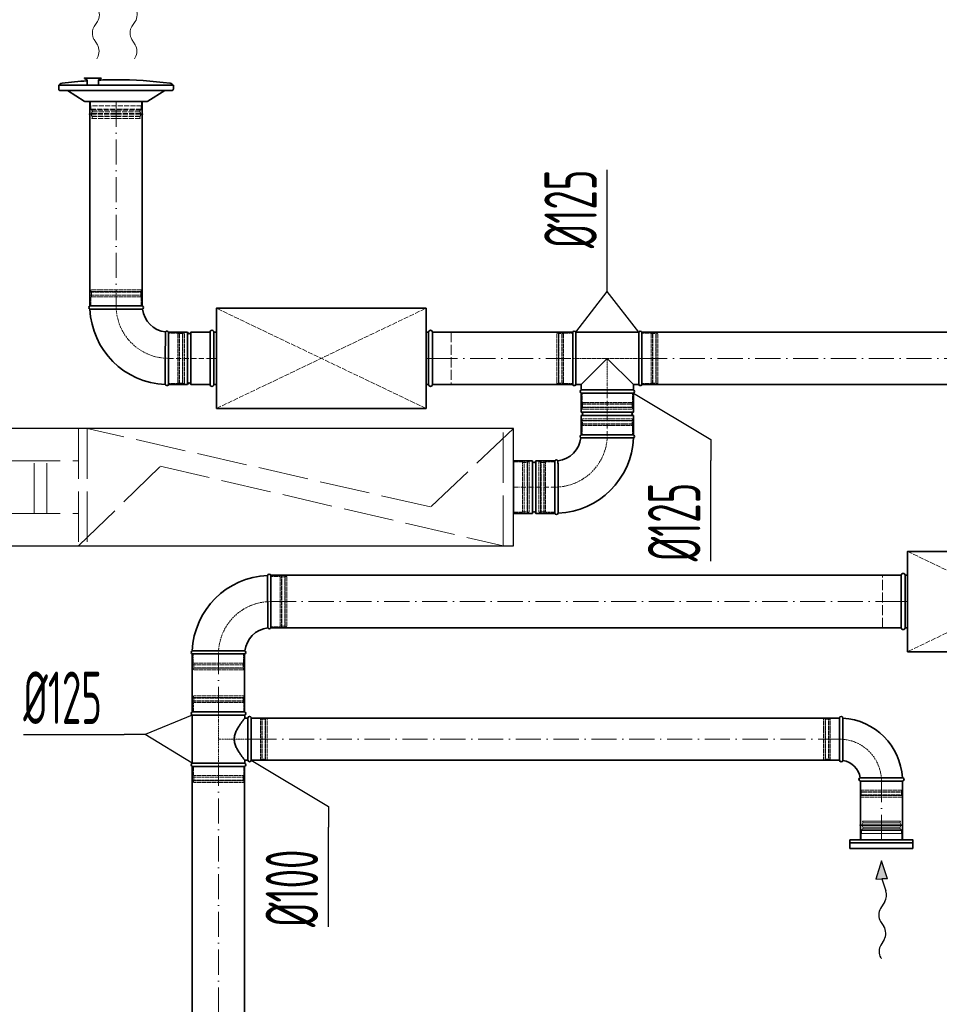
# Model space of a CAD drawing. Header units: millimetres. Extents: x 8221 to 89444, y -105166 to -5578.
# Tile 7 of 118: x 33783 to 35975, y -102606 to -100259. Entities that reach past the tile are written whole.
import ezdxf

# ---------------------------------------------------------------- set-up
doc = ezdxf.new("R2010")
doc.units = ezdxf.units.MM
for name, pattern in [('ACAD_ISO02W100', [15, 12, -3]), ('ACAD_ISO10W100', [18, 12, -3, 0, -3]), ('phl_thick', [0])]:
    doc.linetypes.add(name, pattern=pattern)
for name, color, linetype, lineweight in [('VZT_01 SUP (PŘÍVOD) - OBRYS', 5, 'Continuous', 35), ('VZT_02 SUP (PŘÍVOD) - OSA', 5, 'ACAD_ISO10W100', 5), ('VZT_05 ETA (ODVOD) - OBRYS', 6, 'Continuous', 35), ('VZT_06 ETA (ODVOD) - OSA', 6, 'ACAD_ISO10W100', 5), ('VZT_21 ZAŘÍZENÍ - OBRYS', 1, 'Continuous', 30), ('VZT_22 ZAŘÍZENÍ - DETAIL', 8, 'Continuous', 5), ('VZT_30 DISTRIBUČNÍ PRVKY - OBRYS', 1, 'Continuous', 35), ('VZT_35 TLUMIČE HLUKU - OBRYS', 1, 'Continuous', 35), ('VZT_36 TLUMIČE HLUKU - OSA', 1, 'ACAD_ISO10W100', 5), ('VZT_37 TLUMIČE HLUKU - DETAIL', 8, 'ACAD_ISO02W100', 5), ('VZT_50 POPIS - OBECNE', 7, 'Continuous', 13), ('VZT_60_KOTY - DIMENZE', 7, 'Continuous', 5)]:
    doc.layers.add(name, color=color, linetype=linetype, lineweight=lineweight)
for name, color, linetype, lineweight, plot in [('VZT_03 SUP (PŘÍVOD) - NETISK', 8, 'ACAD_ISO02W100', 5, False), ('VZT_07 ETA (ODVOD) - NETISK', 8, 'ACAD_ISO02W100', 5, False), ('VZT_34 DISTRIBUČNÍ PRVKY - NETISK', 8, 'ACAD_ISO02W100', 5, False), ('VZT_39 TLUMIČE HLUKU - NETISK', 8, 'ACAD_ISO02W100', 5, False)]:
    doc.layers.add(name, color=color, linetype=linetype, lineweight=lineweight, plot=plot)
doc.styles.add('EVORA_125', font='isocp.shx', dxfattribs={"width": 0.6, "height": 125})

msp = doc.modelspace()

# ---------------------------------------------------------------- linework, layer by layer
at = {"color": 0, "lineweight": 13}
for p, q in [((33968.7, -100262.6), (33960.7, -100274.5)), ((34058.7, -100262.6), (34050.7, -100274.5)), ((33960.3, -100305.5), (33968.5, -100318.5)), ((34050.3, -100305.5), (34058.5, -100318.5))]:
    msp.add_line(p, q, dxfattribs=at)
at = {"lineweight": 13}
for p, q in [((33968.6, -100348.6), (33966.7, -100351.7)), ((34058.6, -100348.6), (34056.7, -100351.7))]:
    msp.add_line(p, q, dxfattribs=at)
at = {"color": 8, "lineweight": 5}
for points in [[(35785.3, -102178.9), (35791, -102177.5, -0.060863), (35791.7, -102177.4), (35837.4, -102177.4)], [(35785.3, -102178.9), (35791.3, -102180.3, 0.058981), (35791.9, -102180.4), (35837.4, -102180.4)], [(35789.9, -102198.8), (35789.9, -102190.9, -0.291473), (35791.5, -102188.5, -0.291473)], [(35889.5, -102178.9), (35883.8, -102177.5, 0.060863), (35883.2, -102177.4), (35837.4, -102177.4)], [(35889.5, -102178.9), (35883.6, -102180.3, -0.058981), (35883, -102180.4), (35837.4, -102180.4)], [(35884.9, -102198.8), (35884.9, -102190.9, 0.291473), (35883.4, -102188.5, 0.291473)]]:
    msp.add_lwpolyline(points, format="xyb", dxfattribs=at)
for points in [[(35791.9, -102188.3), (35837.4, -102188.3)], [(35793.7, -102172.7), (35792.3, -102168.8), (35837.4, -102168.8)], [(35792.8, -102172.9), (35837.4, -102172.9)], [(35793.5, -102184.6), (35837.4, -102184.6)], [(35881.2, -102172.7), (35882.6, -102168.8), (35837.4, -102168.8)], [(35882.1, -102172.9), (35837.4, -102172.9)], [(35881.3, -102184.6), (35837.4, -102184.6)], [(35883, -102188.3), (35837.4, -102188.3)], [(35885.9, -102213.8), (35885.9, -102198.8), (35788.9, -102198.8), (35788.9, -102213.8)], [(35789.9, -102190.9), (35837.4, -102190.9)], [(35884.9, -102190.9), (35837.4, -102190.9)], [(35885.9, -102213.8), (35788.9, -102213.8)]]:
    msp.add_lwpolyline(points, dxfattribs=at)
for centre, radius, start, end in [((35801.8, -102178.2), 10.5, 149.7176, 217.8378), ((35789.7, -102185.1), 3.88, 297.4993, 6.6735), ((35873.1, -102178.2), 10.5, 322.1622, 30.2824), ((35885.2, -102185.1), 3.88, 173.3265, 242.5007)]:
    msp.add_arc(centre, radius, start, end, dxfattribs=at)
at = {"color": 0, "lineweight": 13, "extrusion": (0, 0, -1)}
for centre, start_param, end_param in [((33959.6, -100247), 0.766537, 2.375056), ((34049.6, -100247), 0.766537, 2.375056), ((33969.8, -100290.1), 3.908129, 5.516649), ((34059.8, -100290.1), 3.908129, 5.516649), ((33958.9, -100333.8), 0.766537, 2.320574), ((34048.9, -100333.8), 0.766537, 2.320574)]:
    msp.add_ellipse(centre, major_axis=(0.3, 21.5), ratio=0.625, start_param=start_param, end_param=end_param, dxfattribs=at)
at = {"layer": 'VZT_01 SUP (PŘÍVOD) - OBRYS'}
for p, q in [((34075.5, -100940.8), (33950.5, -100940.8)), ((34138, -101128.3), (34138, -101003.3)), ((34138, -101003.3), (34138, -101128.3)), ((34138, -101003.3), (34183.5, -101003.3)), ((34183.5, -101003.3), (34183.5, -101128.3)), ((34191.5, -101003.3), (34191.5, -101128.3)), ((34191.5, -101003.3), (34237, -101003.3)), ((34237, -101003.3), (34237, -101128.3)), ((35101.4, -101003.3), (35101.4, -101128.3)), ((35109, -101128.3), (35109, -101003.3)), ((35258.7, -101003.3), (35109, -101003.3)), ((35258.7, -101128.3), (35258.7, -101003.3)), ((35266.4, -101128.3), (35266.4, -101003.3)), ((35183.9, -101065.8), (35121.4, -101128.3)), ((35246.4, -101128.3), (35183.9, -101065.8)), ((34138, -101128.3), (34183.5, -101128.3)), ((34191.5, -101128.3), (34237, -101128.3)), ((35121.4, -101128.3), (35109, -101128.3)), ((35121.4, -101141.2), (35121.4, -101128.3)), ((35246.4, -101141.2), (35246.4, -101128.3)), ((35258.7, -101128.3), (35246.4, -101128.3)), ((35121.4, -101141.2), (35246.4, -101141.2)), ((35246.4, -101148.8), (35121.4, -101148.8)), ((35121.4, -101148.8), (35121.4, -101194.3)), ((35121.4, -101148.8), (35246.4, -101148.8)), ((35246.4, -101148.8), (35246.4, -101194.3)), ((35246.4, -101194.3), (35121.4, -101194.3)), ((35246.4, -101202.3), (35121.4, -101202.3)), ((35121.4, -101202.3), (35121.4, -101247.8)), ((35246.4, -101202.3), (35246.4, -101247.8)), ((35246.4, -101247.8), (35121.4, -101247.8)), ((35246.4, -101247.8), (35121.4, -101247.8)), ((34959.9, -101310.3), (34959.9, -101435.3)), ((34959.9, -101310.3), (35005.4, -101310.3)), ((35005.4, -101310.3), (35005.4, -101435.3)), ((35013.4, -101310.3), (35013.4, -101435.3)), ((35013.4, -101310.3), (35058.9, -101310.3)), ((35058.9, -101310.3), (35058.9, -101435.3)), ((35058.9, -101310.3), (35058.9, -101435.3)), ((34959.9, -101435.3), (35005.4, -101435.3)), ((35013.4, -101435.3), (35058.9, -101435.3))]:
    msp.add_line(p, q, dxfattribs=at)
for points in [[(33950.5, -100940.8), (33950.5, -100453.7)], [(34075.5, -100940.8), (34075.5, -100453.7)], [(35101.4, -101003.3), (34767, -101003.3)], [(36103.8, -101003.3), (35266.4, -101003.3)], [(35101.4, -101128.3), (34767, -101128.3)], [(36103.8, -101128.3), (35266.4, -101128.3)]]:
    msp.add_lwpolyline(points, dxfattribs=at)
for centre, radius, start, end in [((33952.1, -100944.7), 4.17, 113.4678, 248.8928), ((34073.8, -100944.7), 4.17, 300.2981, 66.5322), ((34138, -100940.8), 187.5, 182.3607, 267.6393), ((34138, -100940.8), 62.5, 186.8302, 263.1698), ((34134.1, -101005), 4.17, 23.4678, 149.7019), ((34187.5, -101003.3), 4, 180, 0), ((35105.2, -101005), 4.17, 23.4678, 156.5322), ((35262.6, -101005), 4.17, 23.4678, 156.5322), ((34134.1, -101126.7), 4.17, 201.1072, 336.5322), ((34187.5, -101128.3), 4, 0, 180), ((35105.2, -101126.7), 4.17, 203.4678, 336.5322), ((35262.6, -101126.7), 4.17, 203.4678, 336.5322), ((35123.1, -101145), 4.17, 113.4678, 246.5322), ((35244.7, -101145), 4.17, 293.4678, 66.5322), ((35121.4, -101198.3), 4, 270, 90), ((35246.4, -101198.3), 4, 90, 270), ((35123.1, -101251.7), 4.17, 113.4678, 239.7019), ((35244.7, -101251.7), 4.17, 291.1072, 66.5322), ((35058.9, -101247.8), 62.5, 276.8302, 353.1698), ((35058.9, -101247.8), 187.5, 272.3607, 357.6393), ((35009.4, -101310.3), 4, 180, 0), ((35062.7, -101312), 4.17, 30.2981, 156.5322), ((35009.4, -101435.3), 4, 0, 180), ((35062.7, -101433.7), 4.17, 203.4678, 338.8928)]:
    msp.add_arc(centre, radius, start, end, dxfattribs=at)
for points, knots in [([(34075.9, -100948.3), (34075.9, -100948.3), (34074.3, -100948.3), (34068.2, -100948.3), (34063.7, -100948.4), (34052.3, -100948.4), (34045.5, -100948.4), (34030.5, -100948.5), (34022.4, -100948.5), (34006.1, -100948.5), (33998, -100948.5), (33982.8, -100948.5), (33975.8, -100948.5), (33964, -100948.6), (33959.3, -100948.6), (33952.7, -100948.6), (33950.9, -100948.6), (33950.6, -100948.6), (33950.6, -100948.6), (33950.6, -100948.6)], [0, 0, 0, 0, 24.235852, 24.235852, 48.531845, 48.531845, 73.024415, 73.024415, 97.570898, 97.570898, 122.078339, 122.078339, 146.53579, 146.53579, 170.957495, 170.957495, 195.359468, 195.359468, 197.168246, 197.168246, 197.168246, 197.168246]), ([(34130.5, -101002.9), (34130.5, -101002.9), (34130.5, -101003), (34130.5, -101003.3), (34130.5, -101003.6), (34130.5, -101004.6), (34130.5, -101005.4), (34130.5, -101008.6), (34130.5, -101011.7), (34130.4, -101020.7), (34130.4, -101026.8), (34130.3, -101040.9), (34130.3, -101048.8), (34130.3, -101065), (34130.3, -101073.2), (34130.3, -101089.1), (34130.3, -101096.5), (34130.2, -101109.7), (34130.2, -101115.3), (34130.2, -101122.3), (34130.2, -101124.4), (34130.2, -101127.4), (34130.2, -101128.2), (34130.2, -101128.2)], [197.067977, 197.067977, 197.067977, 197.067977, 201.792196, 201.792196, 209.190204, 209.190204, 218.040239, 218.040239, 237.760854, 237.760854, 262.206108, 262.206108, 286.831239, 286.831239, 311.323072, 311.323072, 335.946087, 335.946087, 360.704397, 360.704397, 377.088273, 377.088273, 394.105327, 394.105327, 394.105327, 394.105327]), ([(35120.9, -101255.3), (35120.9, -101255.3), (35121, -101255.3), (35121.3, -101255.3), (35121.6, -101255.3), (35122.7, -101255.3), (35123.5, -101255.3), (35126.6, -101255.3), (35129.8, -101255.3), (35138.7, -101255.4), (35144.9, -101255.4), (35159, -101255.5), (35166.8, -101255.5), (35183, -101255.5), (35191.2, -101255.5), (35207.1, -101255.5), (35214.6, -101255.5), (35227.8, -101255.6), (35233.3, -101255.6), (35240.3, -101255.6), (35242.5, -101255.6), (35245.5, -101255.6), (35246.2, -101255.6), (35246.2, -101255.6)], [197.067977, 197.067977, 197.067977, 197.067977, 201.792196, 201.792196, 209.190204, 209.190204, 218.040239, 218.040239, 237.760854, 237.760854, 262.206108, 262.206108, 286.831239, 286.831239, 311.323072, 311.323072, 335.946087, 335.946087, 360.704397, 360.704397, 377.088273, 377.088273, 394.105327, 394.105327, 394.105327, 394.105327]), ([(35066.3, -101309.9), (35066.3, -101309.9), (35066.3, -101311.5), (35066.4, -101317.6), (35066.4, -101322.1), (35066.5, -101333.5), (35066.5, -101340.3), (35066.5, -101355.3), (35066.5, -101363.4), (35066.6, -101379.7), (35066.6, -101387.8), (35066.6, -101403), (35066.6, -101410), (35066.6, -101421.8), (35066.6, -101426.5), (35066.6, -101433.1), (35066.6, -101434.9), (35066.6, -101435.2), (35066.6, -101435.2), (35066.6, -101435.2)], [0, 0, 0, 0, 24.235852, 24.235852, 48.531845, 48.531845, 73.024415, 73.024415, 97.570898, 97.570898, 122.078339, 122.078339, 146.53579, 146.53579, 170.957495, 170.957495, 195.359468, 195.359468, 197.168246, 197.168246, 197.168246, 197.168246])]:
    msp.add_open_spline(points, degree=3, knots=knots, dxfattribs=at)
at = {"layer": 'VZT_02 SUP (PŘÍVOD) - OSA', "ltscale": 5}
for points in [[(34013, -100453.7), (34013, -100940.8)], [(34767, -101065.8), (35101.4, -101065.8)], [(35266.4, -101065.8), (36103.8, -101065.8)]]:
    msp.add_lwpolyline(points, dxfattribs=at)
at = {"layer": 'VZT_02 SUP (PŘÍVOD) - OSA', "ltscale": 0.3}
for points in [[(34013, -100940.8), (34013, -100940.8, 0.414214), (34138, -101065.8), (34138, -101065.8)], [(35058.9, -101372.8), (35058.9, -101372.8, 0.414214), (35183.9, -101247.8), (35183.9, -101247.8)]]:
    msp.add_lwpolyline(points, format="xyb", dxfattribs=at)
at = {"layer": 'VZT_02 SUP (PŘÍVOD) - OSA'}
for points in [[(34138, -101065.8), (34237, -101065.8)], [(35183.9, -101148.8), (35183.9, -101247.8)], [(34959.9, -101372.8), (35058.9, -101372.8)]]:
    msp.add_lwpolyline(points, dxfattribs=at)
at = {"layer": 'VZT_02 SUP (PŘÍVOD) - OSA', "ltscale": 0.3}
msp.add_lwpolyline([(35183.9, -101148.8), (35183.9, -101065.8)], dxfattribs=at)
at = {"layer": 'VZT_03 SUP (PŘÍVOD) - NETISK', "ltscale": 0.4}
for p, q in [((34074, -100907.3), (33952, -100907.3)), ((33952, -100907.8), (33952, -100907.3)), ((34074, -100907.8), (33952, -100907.8)), ((34074, -100914.8), (33952, -100914.8)), ((33952, -100915.3), (33952, -100914.8)), ((34074, -100915.3), (33952, -100915.3)), ((34073, -100902.8), (33953, -100902.8)), ((33953, -100906.8), (33953, -100902.8)), ((34073, -100906.8), (33953, -100906.8)), ((34073, -100918.8), (33953, -100918.8)), ((33953, -100940.8), (33953, -100918.8)), ((33954, -100907.3), (33954, -100906.8)), ((33954, -100914.8), (33954, -100907.8)), ((33954, -100918.8), (33954, -100915.3)), ((34072, -100907.3), (34072, -100906.8)), ((34072, -100914.8), (34072, -100907.8)), ((34072, -100918.8), (34072, -100915.3)), ((34073, -100906.8), (34073, -100902.8)), ((34073, -100940.8), (34073, -100918.8)), ((34074, -100907.8), (34074, -100907.3)), ((34074, -100915.3), (34074, -100914.8)), ((34138, -101005.8), (34160, -101005.8)), ((34160, -101125.8), (34160, -101005.8)), ((34160, -101006.8), (34163.5, -101006.8)), ((34163.5, -101126.8), (34163.5, -101004.8)), ((34163.5, -101004.8), (34164, -101004.8)), ((34164, -101126.8), (34164, -101004.8)), ((34164, -101006.8), (34171, -101006.8)), ((34171, -101126.8), (34171, -101004.8)), ((34171, -101004.8), (34171.5, -101004.8)), ((34171.5, -101126.8), (34171.5, -101004.8)), ((34171.5, -101006.8), (34172, -101006.8)), ((34172, -101125.8), (34172, -101005.8)), ((34172, -101005.8), (34176, -101005.8)), ((34176, -101125.8), (34176, -101005.8)), ((35063.4, -101125.8), (35063.4, -101005.8)), ((35063.4, -101005.8), (35067.4, -101005.8)), ((35067.4, -101125.8), (35067.4, -101005.8)), ((35067.4, -101006.8), (35067.9, -101006.8)), ((35067.9, -101126.8), (35067.9, -101004.8)), ((35067.9, -101004.8), (35068.4, -101004.8)), ((35068.4, -101126.8), (35068.4, -101004.8)), ((35068.4, -101006.8), (35075.4, -101006.8)), ((35075.4, -101126.8), (35075.4, -101004.8)), ((35075.4, -101004.8), (35075.9, -101004.8)), ((35075.9, -101126.8), (35075.9, -101004.8)), ((35075.9, -101006.8), (35079.4, -101006.8)), ((35079.4, -101125.8), (35079.4, -101005.8)), ((35079.4, -101005.8), (35101.4, -101005.8)), ((35266.4, -101005.8), (35288.4, -101005.8)), ((35288.4, -101125.8), (35288.4, -101005.8)), ((35288.4, -101006.8), (35291.9, -101006.8)), ((35291.9, -101126.8), (35291.9, -101004.8)), ((35291.9, -101004.8), (35292.4, -101004.8)), ((35292.4, -101126.8), (35292.4, -101004.8)), ((35292.4, -101006.8), (35299.4, -101006.8)), ((35299.4, -101126.8), (35299.4, -101004.8)), ((35299.4, -101004.8), (35299.9, -101004.8)), ((35299.9, -101126.8), (35299.9, -101004.8)), ((35299.9, -101006.8), (35300.4, -101006.8)), ((35300.4, -101125.8), (35300.4, -101005.8)), ((35300.4, -101005.8), (35304.4, -101005.8)), ((35304.4, -101125.8), (35304.4, -101005.8)), ((34138, -101125.8), (34160, -101125.8)), ((34160, -101124.8), (34163.5, -101124.8)), ((34163.5, -101126.8), (34164, -101126.8)), ((34164, -101124.8), (34171, -101124.8)), ((34171, -101126.8), (34171.5, -101126.8)), ((34171.5, -101124.8), (34172, -101124.8)), ((34172, -101125.8), (34176, -101125.8)), ((35063.4, -101125.8), (35067.4, -101125.8)), ((35067.4, -101124.8), (35067.9, -101124.8)), ((35067.9, -101126.8), (35068.4, -101126.8)), ((35068.4, -101124.8), (35075.4, -101124.8)), ((35075.4, -101126.8), (35075.9, -101126.8)), ((35075.9, -101124.8), (35079.4, -101124.8)), ((35079.4, -101125.8), (35101.4, -101125.8)), ((35266.4, -101125.8), (35288.4, -101125.8)), ((35288.4, -101124.8), (35291.9, -101124.8)), ((35291.9, -101126.8), (35292.4, -101126.8)), ((35292.4, -101124.8), (35299.4, -101124.8)), ((35299.4, -101126.8), (35299.9, -101126.8)), ((35299.9, -101124.8), (35300.4, -101124.8)), ((35300.4, -101125.8), (35304.4, -101125.8)), ((35123.9, -101148.8), (35123.9, -101170.8)), ((35243.9, -101148.8), (35243.9, -101170.8)), ((35122.9, -101174.3), (35244.9, -101174.3)), ((35122.9, -101174.3), (35122.9, -101174.8)), ((35122.9, -101174.8), (35244.9, -101174.8)), ((35123.9, -101170.8), (35243.9, -101170.8)), ((35124.9, -101170.8), (35124.9, -101174.3)), ((35124.9, -101174.8), (35124.9, -101181.8)), ((35242.9, -101170.8), (35242.9, -101174.3)), ((35242.9, -101174.8), (35242.9, -101181.8)), ((35244.9, -101174.3), (35244.9, -101174.8)), ((35122.9, -101181.8), (35244.9, -101181.8)), ((35122.9, -101181.8), (35122.9, -101182.3)), ((35122.9, -101182.3), (35244.9, -101182.3)), ((35123.9, -101182.8), (35243.9, -101182.8)), ((35123.9, -101182.8), (35123.9, -101186.8)), ((35123.9, -101186.8), (35243.9, -101186.8)), ((35124.9, -101182.3), (35124.9, -101182.8)), ((35242.9, -101182.3), (35242.9, -101182.8)), ((35243.9, -101182.8), (35243.9, -101186.8)), ((35244.9, -101181.8), (35244.9, -101182.3)), ((35244.9, -101214.3), (35122.9, -101214.3)), ((35122.9, -101214.8), (35122.9, -101214.3)), ((35244.9, -101214.8), (35122.9, -101214.8)), ((35244.9, -101221.8), (35122.9, -101221.8)), ((35122.9, -101222.3), (35122.9, -101221.8)), ((35244.9, -101222.3), (35122.9, -101222.3)), ((35243.9, -101209.8), (35123.9, -101209.8)), ((35123.9, -101213.8), (35123.9, -101209.8)), ((35243.9, -101213.8), (35123.9, -101213.8)), ((35243.9, -101225.8), (35123.9, -101225.8)), ((35123.9, -101247.8), (35123.9, -101225.8)), ((35124.9, -101214.3), (35124.9, -101213.8)), ((35124.9, -101221.8), (35124.9, -101214.8)), ((35124.9, -101225.8), (35124.9, -101222.3)), ((35242.9, -101214.3), (35242.9, -101213.8)), ((35242.9, -101221.8), (35242.9, -101214.8)), ((35242.9, -101225.8), (35242.9, -101222.3)), ((35243.9, -101213.8), (35243.9, -101209.8)), ((35243.9, -101247.8), (35243.9, -101225.8)), ((35244.9, -101214.8), (35244.9, -101214.3)), ((35244.9, -101222.3), (35244.9, -101221.8)), ((35020.9, -101312.8), (35020.9, -101432.8)), ((35024.9, -101312.8), (35020.9, -101312.8)), ((35024.9, -101312.8), (35024.9, -101432.8)), ((35025.4, -101313.8), (35024.9, -101313.8)), ((35025.4, -101311.8), (35025.4, -101433.8)), ((35025.9, -101311.8), (35025.4, -101311.8)), ((35025.9, -101311.8), (35025.9, -101433.8)), ((35032.9, -101313.8), (35025.9, -101313.8)), ((35032.9, -101311.8), (35032.9, -101433.8)), ((35033.4, -101311.8), (35032.9, -101311.8)), ((35033.4, -101311.8), (35033.4, -101433.8)), ((35036.9, -101313.8), (35033.4, -101313.8)), ((35036.9, -101312.8), (35036.9, -101432.8)), ((35058.9, -101312.8), (35036.9, -101312.8)), ((35024.9, -101432.8), (35020.9, -101432.8)), ((35025.4, -101431.8), (35024.9, -101431.8)), ((35025.9, -101433.8), (35025.4, -101433.8)), ((35032.9, -101431.8), (35025.9, -101431.8)), ((35033.4, -101433.8), (35032.9, -101433.8)), ((35036.9, -101431.8), (35033.4, -101431.8)), ((35058.9, -101432.8), (35036.9, -101432.8))]:
    msp.add_line(p, q, dxfattribs=at)
msp.add_lwpolyline([(35266.4, -101065.8), (35101.4, -101065.8)], dxfattribs=at)
at = {"layer": 'VZT_05 ETA (ODVOD) - OBRYS'}
for p, q in [((34381.9, -101583), (34381.9, -101708)), ((34319.4, -101770.5), (34194.4, -101770.5)), ((34319.6, -101908.5), (34194.6, -101908.5)), ((34194.6, -101916.2), (34319.6, -101916.2)), ((34194.6, -102030.9), (34194.6, -101916.2)), ((34319.6, -101923.5), (34319.6, -101916.2)), ((34327.1, -101923.5), (34319.6, -101923.5)), ((34327.1, -101923.5), (34327.1, -102023.5)), ((34335.1, -101923.5), (34335.1, -102023.5)), ((35737.4, -101923.5), (35737.4, -102023.5)), ((35745.4, -101923.5), (35745.4, -101973.7)), ((34327.1, -102023.5), (34319.6, -102023.5)), ((34319.6, -102030.9), (34319.6, -102023.5)), ((34319.6, -102030.9), (34194.6, -102030.9)), ((34319.6, -102038.5), (34194.6, -102038.5)), ((35887.4, -102065.5), (35837.3, -102065.5)), ((35787.4, -102073.5), (35887.4, -102073.5))]:
    msp.add_line(p, q, dxfattribs=at)
at = {"layer": 'VZT_05 ETA (ODVOD) - OBRYS', "elevation": 0}
for points in [[(35884.6, -101583), (34381.9, -101583)], [(35884.6, -101708), (34381.9, -101708)], [(34194.4, -101770.5), (34194.4, -101908.5)], [(34319.4, -101770.5), (34319.4, -101908.5)]]:
    msp.add_lwpolyline(points, dxfattribs=at)
at = {"layer": 'VZT_05 ETA (ODVOD) - OBRYS'}
for points in [[(35737.4, -101923.5), (34335.1, -101923.5)], [(35737.4, -102023.5), (34335.1, -102023.5)], [(34194.4, -102038.5), (34194.4, -103616.4)], [(34319.4, -102038.5), (34319.4, -103616.4)], [(35787.4, -102074.5), (35787.4, -102213.7)], [(35887.4, -102074.5), (35887.4, -102213.7)]]:
    msp.add_lwpolyline(points, dxfattribs=at)
for centre, radius, start, end in [((34381.9, -101770.5), 187.5, 92.3607, 177.6393), ((34378.1, -101584.7), 4.17, 23.4678, 158.8928), ((34381.9, -101770.5), 62.5, 96.8302, 173.1698), ((34378.1, -101706.4), 4.17, 210.2981, 336.5322), ((34196.1, -101766.7), 4.17, 111.1072, 246.5322), ((34317.7, -101766.7), 4.17, 293.4678, 59.7019), ((34196.3, -101912.4), 4.17, 113.4678, 246.5322), ((34318, -101912.4), 4.17, 293.4678, 66.5322), ((34331.1, -101923.5), 4, 0, 180), ((35741.4, -101923.5), 4, 0, 180), ((35737.4, -102073.5), 150, 3.0572, 86.9428), ((34331.1, -102023.5), 4, 180, 0), ((35741.4, -102023.5), 4, 180, 350.8522), ((35737.4, -102073.5), 50, 9.1478, 80.8522), ((34196.3, -102034.7), 4.17, 113.4678, 246.5322), ((34318, -102034.7), 4.17, 293.4678, 66.5322), ((35787.4, -102069.5), 4, 99.1478, 270), ((35887.4, -102069.5), 4, 270, 90)]:
    msp.add_arc(centre, radius, start, end, dxfattribs=at)
for points, knots in [([(34374.5, -101708.5), (34374.5, -101708.5), (34374.5, -101708.4), (34374.5, -101708.1), (34374.5, -101707.8), (34374.5, -101706.7), (34374.5, -101705.9), (34374.4, -101702.8), (34374.4, -101699.7), (34374.4, -101690.7), (34374.3, -101684.6), (34374.3, -101670.4), (34374.3, -101662.6), (34374.3, -101646.4), (34374.2, -101638.2), (34374.2, -101622.3), (34374.2, -101614.8), (34374.2, -101601.7), (34374.2, -101596.1), (34374.2, -101589.1), (34374.2, -101587), (34374.2, -101584), (34374.2, -101583.2), (34374.2, -101583.2)], [197.067977, 197.067977, 197.067977, 197.067977, 201.792196, 201.792196, 209.190204, 209.190204, 218.040239, 218.040239, 237.760854, 237.760854, 262.206108, 262.206108, 286.831239, 286.831239, 311.323072, 311.323072, 335.946087, 335.946087, 360.704397, 360.704397, 377.088273, 377.088273, 394.105327, 394.105327, 394.105327, 394.105327]), ([(34319.9, -101763.1), (34319.9, -101763.1), (34318.3, -101763.1), (34312.2, -101763), (34307.7, -101763), (34296.3, -101763), (34289.5, -101762.9), (34274.5, -101762.9), (34266.4, -101762.9), (34250, -101762.9), (34241.9, -101762.9), (34226.7, -101762.8), (34219.8, -101762.8), (34208, -101762.8), (34203.3, -101762.8), (34196.7, -101762.8), (34194.8, -101762.8), (34194.6, -101762.8), (34194.6, -101762.8), (34194.6, -101762.8)], [0, 0, 0, 0, 24.235852, 24.235852, 48.531845, 48.531845, 73.024415, 73.024415, 97.570898, 97.570898, 122.078339, 122.078339, 146.53579, 146.53579, 170.957495, 170.957495, 195.359468, 195.359468, 197.168246, 197.168246, 197.168246, 197.168246]), ([(34319.6, -101923.5), (34319.6, -101923.5), (34319.6, -101923.6), (34319.3, -101923.9), (34319.1, -101924.2), (34318.6, -101924.9), (34318.2, -101925.3), (34317.4, -101926.3), (34317, -101926.9), (34316, -101928.2), (34315.4, -101928.9), (34314.2, -101930.5), (34313.6, -101931.3), (34312.2, -101933.1), (34311.6, -101934.1), (34310.1, -101936.1), (34309.4, -101937.1), (34307.9, -101939.3), (34307.2, -101940.4), (34305.6, -101942.8), (34304.8, -101944.1), (34303.2, -101946.8), (34302.4, -101948.1), (34300.9, -101951), (34300.1, -101952.5), (34298, -101957), (34296.8, -101960.2), (34295.6, -101965.1), (34295.2, -101966.7), (34294.8, -101970.1), (34294.6, -101971.8), (34294.6, -101975.2), (34294.8, -101976.9), (34295.2, -101980.3), (34295.6, -101982), (34296.8, -101986.9), (34298, -101990.1), (34300.1, -101994.6), (34300.9, -101996.1), (34302.4, -101998.9), (34303.2, -102000.3), (34304.8, -102002.9), (34305.6, -102004.2), (34307.2, -102006.6), (34307.9, -102007.8), (34309.4, -102009.9), (34310.1, -102011), (34311.6, -102013), (34312.2, -102013.9), (34313.6, -102015.7), (34314.2, -102016.6), (34315.4, -102018.1), (34316, -102018.9), (34317, -102020.2), (34317.4, -102020.8), (34318.2, -102021.8), (34318.6, -102022.2), (34319.1, -102022.9), (34319.3, -102023.1), (34319.6, -102023.4), (34319.6, -102023.5), (34319.6, -102023.5)], [80.753728, 80.753728, 80.753728, 80.753728, 85.721109, 85.721109, 90.68849, 90.68849, 95.655871, 95.655871, 100.623252, 100.623252, 105.590633, 105.590633, 110.558015, 110.558015, 115.525396, 115.525396, 120.492777, 120.492777, 125.619612, 125.619612, 130.746447, 130.746447, 135.873281, 135.873281, 141.000116, 141.000116, 151.253786, 151.253786, 156.38062, 156.38062, 161.507455, 161.507455, 166.63429, 166.63429, 171.761125, 171.761125, 182.014794, 182.014794, 187.141629, 187.141629, 192.268464, 192.268464, 197.395298, 197.395298, 202.522133, 202.522133, 207.489514, 207.489514, 212.456896, 212.456896, 217.424277, 217.424277, 222.391658, 222.391658, 227.359039, 227.359039, 232.32642, 232.32642, 237.293801, 237.293801, 242.261183, 242.261183, 242.261183, 242.261183]), ([(35745.4, -101973.7), (35745.4, -101980.1), (35745.4, -101986.4), (35745.4, -101998.4), (35745.4, -102004), (35745.4, -102013.5), (35745.4, -102017.3), (35745.4, -102022.6), (35745.4, -102024), (35745.4, -102024.2), (35745.4, -102024.2), (35745.4, -102024.2)], [78.71119, 78.71119, 78.71119, 78.71119, 97.804615, 97.804615, 117.523893, 117.523893, 137.264303, 137.264303, 156.831737, 156.831737, 157.874915, 157.874915, 157.874915, 157.874915]), ([(35786.8, -102065.6), (35786.8, -102065.6), (35787.9, -102065.6), (35792.4, -102065.6), (35795.9, -102065.6), (35804.7, -102065.5), (35810.1, -102065.5), (35822, -102065.5), (35828.5, -102065.5), (35835.8, -102065.5), (35836.5, -102065.5), (35837.3, -102065.5)], [157.874915, 157.874915, 157.874915, 157.874915, 176.103874, 176.103874, 195.460379, 195.460379, 215.101284, 215.101284, 234.82164, 234.82164, 237.034743, 237.034743, 237.034743, 237.034743])]:
    msp.add_open_spline(points, degree=3, knots=knots, dxfattribs=at)
at = {"layer": 'VZT_06 ETA (ODVOD) - OSA', "ltscale": 0.3, "elevation": 0}
msp.add_lwpolyline([(34256.9, -101770.5), (34256.9, -101770.5, -0.414214), (34381.9, -101645.5), (34381.9, -101645.5)], format="xyb", dxfattribs=at)
at = {"layer": 'VZT_06 ETA (ODVOD) - OSA', "ltscale": 5, "elevation": 0}
for points in [[(34381.9, -101645.5), (35884.6, -101645.5)], [(34256.9, -101908.5), (34256.9, -101770.5)]]:
    msp.add_lwpolyline(points, dxfattribs=at)
at = {"layer": 'VZT_06 ETA (ODVOD) - OSA', "ltscale": 0.3, "elevation": 0}
for points in [[(34257.1, -102038.5), (34257.1, -101908.5)], [(34335.1, -101973.5), (34257.1, -101973.5)]]:
    msp.add_lwpolyline(points, dxfattribs=at)
at = {"layer": 'VZT_06 ETA (ODVOD) - OSA', "ltscale": 5}
for points in [[(34335.1, -101973.5), (35737.4, -101973.5)], [(34256.9, -103616.4), (34256.9, -102038.5)], [(35837.4, -102213.7), (35837.4, -102074.5)]]:
    msp.add_lwpolyline(points, dxfattribs=at)
at = {"layer": 'VZT_06 ETA (ODVOD) - OSA', "ltscale": 0.3}
msp.add_lwpolyline([(35837.4, -102073.5), (35837.4, -102073.5, 0.414214), (35737.4, -101973.5), (35737.4, -101973.5)], format="xyb", dxfattribs=at)
at = {"layer": 'VZT_07 ETA (ODVOD) - NETISK', "ltscale": 0.4}
for p, q in [((34959.9, -101312.8), (34981.9, -101312.8)), ((34981.9, -101312.8), (34981.9, -101432.8)), ((34981.9, -101313.8), (34985.4, -101313.8)), ((34985.4, -101311.8), (34985.4, -101433.8)), ((34985.4, -101311.8), (34985.9, -101311.8)), ((34985.9, -101311.8), (34985.9, -101433.8)), ((34985.9, -101313.8), (34992.9, -101313.8)), ((34992.9, -101311.8), (34992.9, -101433.8)), ((34992.9, -101311.8), (34993.4, -101311.8)), ((34993.4, -101311.8), (34993.4, -101433.8)), ((34993.4, -101313.8), (34993.9, -101313.8)), ((34993.9, -101312.8), (34993.9, -101432.8)), ((34993.9, -101312.8), (34997.9, -101312.8)), ((34997.9, -101312.8), (34997.9, -101432.8)), ((34959.9, -101432.8), (34981.9, -101432.8)), ((34981.9, -101431.8), (34985.4, -101431.8)), ((34985.4, -101433.8), (34985.9, -101433.8)), ((34985.9, -101431.8), (34992.9, -101431.8)), ((34992.9, -101433.8), (34993.4, -101433.8)), ((34993.4, -101431.8), (34993.9, -101431.8)), ((34993.9, -101432.8), (34997.9, -101432.8)), ((34381.9, -101585.5), (34403.9, -101585.5)), ((34403.9, -101585.5), (34403.9, -101705.5)), ((34403.9, -101586.5), (34407.4, -101586.5)), ((34407.4, -101584.5), (34407.4, -101706.5)), ((34407.4, -101584.5), (34407.9, -101584.5)), ((34407.9, -101584.5), (34407.9, -101706.5)), ((34407.9, -101586.5), (34414.9, -101586.5)), ((34414.9, -101584.5), (34414.9, -101706.5)), ((34414.9, -101584.5), (34415.4, -101584.5)), ((34415.4, -101584.5), (34415.4, -101706.5)), ((34415.4, -101586.5), (34415.9, -101586.5)), ((34415.9, -101585.5), (34415.9, -101705.5)), ((34415.9, -101585.5), (34419.9, -101585.5)), ((34419.9, -101585.5), (34419.9, -101705.5)), ((34381.9, -101705.5), (34403.9, -101705.5)), ((34403.9, -101704.5), (34407.4, -101704.5)), ((34407.4, -101706.5), (34407.9, -101706.5)), ((34407.9, -101704.5), (34414.9, -101704.5)), ((34414.9, -101706.5), (34415.4, -101706.5)), ((34415.4, -101704.5), (34415.9, -101704.5)), ((34415.9, -101705.5), (34419.9, -101705.5)), ((34196.9, -101770.5), (34196.9, -101792.5)), ((34316.9, -101770.5), (34316.9, -101792.5)), ((34317.9, -101796), (34195.9, -101796)), ((34195.9, -101796), (34195.9, -101796.5)), ((34317.9, -101796.5), (34195.9, -101796.5)), ((34317.9, -101803.5), (34195.9, -101803.5)), ((34195.9, -101803.5), (34195.9, -101804)), ((34317.9, -101804), (34195.9, -101804)), ((34316.9, -101792.5), (34196.9, -101792.5)), ((34316.9, -101804.5), (34196.9, -101804.5)), ((34196.9, -101804.5), (34196.9, -101808.5)), ((34316.9, -101808.5), (34196.9, -101808.5)), ((34197.9, -101792.5), (34197.9, -101796)), ((34197.9, -101796.5), (34197.9, -101803.5)), ((34197.9, -101804), (34197.9, -101804.5)), ((34315.9, -101792.5), (34315.9, -101796)), ((34315.9, -101796.5), (34315.9, -101803.5)), ((34315.9, -101804), (34315.9, -101804.5)), ((34316.9, -101804.5), (34316.9, -101808.5)), ((34317.9, -101796), (34317.9, -101796.5)), ((34317.9, -101803.5), (34317.9, -101804)), ((34318.1, -101875), (34196.1, -101875)), ((34196.1, -101875), (34196.1, -101875.5)), ((34318.1, -101875.5), (34196.1, -101875.5)), ((34318.1, -101882.5), (34196.1, -101882.5)), ((34196.1, -101882.5), (34196.1, -101883)), ((34318.1, -101883), (34196.1, -101883)), ((34317.1, -101870.5), (34197.1, -101870.5)), ((34197.1, -101870.5), (34197.1, -101874.5)), ((34317.1, -101874.5), (34197.1, -101874.5)), ((34198.1, -101874.5), (34198.1, -101875)), ((34198.1, -101875.5), (34198.1, -101882.5)), ((34198.1, -101883), (34198.1, -101886.5)), ((34316.1, -101874.5), (34316.1, -101875)), ((34316.1, -101875.5), (34316.1, -101882.5)), ((34316.1, -101883), (34316.1, -101886.5)), ((34317.1, -101870.5), (34317.1, -101874.5)), ((34318.1, -101875), (34318.1, -101875.5)), ((34318.1, -101882.5), (34318.1, -101883)), ((34317.1, -101886.5), (34197.1, -101886.5)), ((34197.1, -101886.5), (34197.1, -101908.5)), ((34317.1, -101886.5), (34317.1, -101908.5)), ((34335.1, -101924.5), (34357.1, -101924.5)), ((34357.1, -101924.5), (34357.1, -102022.5)), ((34357.1, -101925.5), (34360.6, -101925.5)), ((34360.6, -101923.5), (34360.6, -102023.5)), ((34360.6, -101923.5), (34361.1, -101923.5)), ((34361.1, -101923.5), (34361.1, -102023.5)), ((34361.1, -101925.5), (34368.1, -101925.5)), ((34368.1, -101923.5), (34368.1, -102023.5)), ((34368.1, -101923.5), (34368.6, -101923.5)), ((34368.6, -101923.5), (34368.6, -102023.5)), ((34368.6, -101925.5), (34369.1, -101925.5)), ((34369.1, -101924.5), (34369.1, -102022.5)), ((34369.1, -101924.5), (34373.1, -101924.5)), ((34373.1, -101924.5), (34373.1, -102022.5)), ((35699.4, -101924.5), (35699.4, -102022.5)), ((35703.4, -101924.5), (35699.4, -101924.5)), ((35703.4, -101924.5), (35703.4, -102022.5)), ((35703.9, -101925.5), (35703.4, -101925.5)), ((35703.9, -101923.5), (35703.9, -102023.5)), ((35704.4, -101923.5), (35703.9, -101923.5)), ((35704.4, -101923.5), (35704.4, -102023.5)), ((35711.4, -101925.5), (35704.4, -101925.5)), ((35711.4, -101923.5), (35711.4, -102023.5)), ((35711.9, -101923.5), (35711.4, -101923.5)), ((35711.9, -101923.5), (35711.9, -102023.5)), ((35715.4, -101925.5), (35711.9, -101925.5)), ((35715.4, -101924.5), (35715.4, -102022.5)), ((35737.4, -101924.5), (35715.4, -101924.5)), ((34335.1, -102022.5), (34357.1, -102022.5)), ((34357.1, -102021.5), (34360.6, -102021.5)), ((34360.6, -102023.5), (34361.1, -102023.5)), ((34361.1, -102021.5), (34368.1, -102021.5)), ((34368.1, -102023.5), (34368.6, -102023.5)), ((34368.6, -102021.5), (34369.1, -102021.5)), ((34369.1, -102022.5), (34373.1, -102022.5)), ((35703.4, -102022.5), (35699.4, -102022.5)), ((35703.9, -102021.5), (35703.4, -102021.5)), ((35704.4, -102023.5), (35703.9, -102023.5)), ((35711.4, -102021.5), (35704.4, -102021.5)), ((35711.9, -102023.5), (35711.4, -102023.5)), ((35715.4, -102021.5), (35711.9, -102021.5)), ((35737.4, -102022.5), (35715.4, -102022.5)), ((34197.1, -102038.5), (34197.1, -102060.5)), ((34317.1, -102038.5), (34317.1, -102060.5)), ((34318.1, -102064), (34196.1, -102064)), ((34196.1, -102064), (34196.1, -102064.5)), ((34318.1, -102064.5), (34196.1, -102064.5)), ((34317.1, -102060.5), (34197.1, -102060.5)), ((34198.1, -102060.5), (34198.1, -102064)), ((34198.1, -102064.5), (34198.1, -102071.5)), ((34316.1, -102060.5), (34316.1, -102064)), ((34316.1, -102064.5), (34316.1, -102071.5)), ((34318.1, -102064), (34318.1, -102064.5)), ((34318.1, -102071.5), (34196.1, -102071.5)), ((34196.1, -102071.5), (34196.1, -102072)), ((34318.1, -102072), (34196.1, -102072)), ((34317.1, -102072.5), (34197.1, -102072.5)), ((34197.1, -102072.5), (34197.1, -102076.5)), ((34317.1, -102076.5), (34197.1, -102076.5)), ((34198.1, -102072), (34198.1, -102072.5)), ((34316.1, -102072), (34316.1, -102072.5)), ((34317.1, -102072.5), (34317.1, -102076.5)), ((34318.1, -102071.5), (34318.1, -102072)), ((35788.4, -102095.5), (35788.4, -102073.5)), ((35886.4, -102095.5), (35886.4, -102073.5)), ((35887.4, -102099), (35787.4, -102099)), ((35787.4, -102099.5), (35787.4, -102099)), ((35887.4, -102099.5), (35787.4, -102099.5)), ((35887.4, -102106.5), (35787.4, -102106.5)), ((35787.4, -102107), (35787.4, -102106.5)), ((35887.4, -102107), (35787.4, -102107)), ((35886.4, -102095.5), (35788.4, -102095.5)), ((35886.4, -102107.5), (35788.4, -102107.5)), ((35788.4, -102111.5), (35788.4, -102107.5)), ((35886.4, -102111.5), (35788.4, -102111.5)), ((35789.4, -102099), (35789.4, -102095.5)), ((35789.4, -102106.5), (35789.4, -102099.5)), ((35789.4, -102107.5), (35789.4, -102107)), ((35885.4, -102099), (35885.4, -102095.5)), ((35885.4, -102106.5), (35885.4, -102099.5)), ((35885.4, -102107.5), (35885.4, -102107)), ((35886.4, -102111.5), (35886.4, -102107.5)), ((35887.4, -102099.5), (35887.4, -102099)), ((35887.4, -102107), (35887.4, -102106.5))]:
    msp.add_line(p, q, dxfattribs=at)
at = {"layer": 'VZT_21 ZAŘÍZENÍ - OBRYS'}
msp.add_lwpolyline([(34959.9, -101232.8), (33459.9, -101232.8), (33459.9, -101512.8), (34959.9, -101512.8)], close=True, dxfattribs=at)
at = {"layer": 'VZT_22 ZAŘÍZENÍ - DETAIL', "linetype": 'ACAD_ISO02W100', "lineweight": 5, "ltscale": 10}
for points in [[(33923.7, -101232.8), (33923.7, -101512.8)], [(34959.9, -101232.8), (34762.5, -101420), (33944.2, -101232.8)], [(33944.2, -101232.8), (33944.2, -101512.8)], [(34935.9, -101512.8), (34935.9, -101232.8)], [(33459.9, -101310.3), (33923.7, -101310.3)], [(33817.4, -101435.3), (33817.4, -101310.3)], [(33848.2, -101435.3), (33848.2, -101310.3)], [(33923.7, -101512.8), (34118.3, -101322.8), (34935.9, -101512.8)], [(33459.9, -101435.3), (33923.7, -101435.3)]]:
    msp.add_lwpolyline(points, dxfattribs=at)
at = {"layer": 'VZT_30 DISTRIBUČNÍ PRVKY - OBRYS'}
for points in [[(33943.7, -100404.2, 0.015115), (33884.4, -100410.2), (33881.4, -100410.7, 0.36397), (33878.9, -100413.7), (33878.9, -100414.7)], [(33943.7, -100414.7), (33943.7, -100402.3, 0.267949), (33943.5, -100401.9), (33937.7, -100398.6, -0.267949), (33937.5, -100398.2), (33937.5, -100397.6), (33977.1, -100397.6), (33977.1, -100398.2, -0.267949), (33976.9, -100398.6), (33971.2, -100401.9, 0.267949), (33971, -100402.3), (33971, -100414.7)], [(34012.9, -100401.7, 0.010645), (33971, -100402.6, 0.010645)], [(34012.9, -100401.7, -0.0327), (34141.5, -100410.2), (34144.4, -100410.7, -0.36397), (34146.9, -100413.7), (34146.9, -100414.7)], [(34149.4, -100414.7), (33876.4, -100414.7), (33876.4, -100423.8, 0.414214), (33880.3, -100427.7), (34145.6, -100427.7, 0.414214), (34149.4, -100423.8), (34149.4, -100414.7)], [(33896.8, -100427.7), (33937.2, -100453.1, 0.141374), (33939.2, -100453.7), (34086.6, -100453.7, 0.141374), (34088.7, -100453.1), (34129, -100427.7)]]:
    msp.add_lwpolyline(points, format="xyb", dxfattribs=at)
msp.add_lwpolyline([(35912.4, -102233.8), (35762.4, -102233.8), (35762.4, -102213.8), (35912.4, -102213.8)], close=True, dxfattribs=at)
msp.add_lwpolyline([(35762.4, -102220.6), (35912.4, -102220.6)], dxfattribs=at)
at = {"layer": 'VZT_34 DISTRIBUČNÍ PRVKY - NETISK'}
for points in [[(34073.9, -100453.7), (34073.9, -100463.7), (33951.9, -100463.7), (33951.9, -100453.7)], [(34073.9, -100453.7), (33951.9, -100453.7)], [(33952.8, -100471.6), (34012.8, -100471.6)], [(33954.7, -100474.2), (34012.8, -100474.2)], [(34072.9, -100471.6), (34012.8, -100471.6)], [(34071, -100474.2), (34012.8, -100474.2)], [(33956.5, -100489.8), (33955.1, -100493.7), (34012.8, -100493.7)], [(33955.6, -100489.5), (34012.8, -100489.5)], [(33956.4, -100477.9), (34012.8, -100477.9)], [(34069.3, -100477.9), (34012.8, -100477.9)], [(34070.1, -100489.5), (34012.8, -100489.5)], [(34069.2, -100489.8), (34070.6, -100493.7), (34012.8, -100493.7)]]:
    msp.add_lwpolyline(points, dxfattribs=at)
for points in [[(33952.8, -100463.7), (33952.8, -100471.6, 0.291473), (33954.3, -100474, 0.291473)], [(34072.9, -100463.7), (34072.9, -100471.6, -0.291473), (34071.4, -100474, -0.291473)], [(33948.2, -100483.6), (33954.1, -100482.2, -0.058981), (33954.7, -100482.1), (34012.8, -100482.1)], [(33948.2, -100483.6), (33953.9, -100485, 0.060863), (33954.5, -100485.1), (34012.8, -100485.1)], [(34077.5, -100483.6), (34071.6, -100482.2, 0.058981), (34071, -100482.1), (34012.8, -100482.1)], [(34077.5, -100483.6), (34071.8, -100485, -0.060863), (34071.2, -100485.1), (34012.8, -100485.1)]]:
    msp.add_lwpolyline(points, format="xyb", dxfattribs=at)
for centre, radius, start, end in [((33952.5, -100477.4), 3.88, 353.3265, 62.5007), ((34073.2, -100477.4), 3.88, 117.4993, 186.6735), ((33964.6, -100484.3), 10.5, 142.1622, 210.2824), ((34061.1, -100484.3), 10.5, 329.7176, 37.8378)]:
    msp.add_arc(centre, radius, start, end, dxfattribs=at)
at = {"layer": 'VZT_35 TLUMIČE HLUKU - OBRYS'}
for p, q in [((34237, -101003.3), (34237, -101128.3)), ((34767, -101003.3), (34767, -101128.3)), ((35884.6, -101708), (35884.6, -101583))]:
    msp.add_line(p, q, dxfattribs=at)
msp.add_lwpolyline([(34252, -101185.3), (34752, -101185.3), (34752, -100946.3), (34252, -100946.3)], close=True, dxfattribs=at)
for points in [[(34246, -101003.3), (34246, -101128.3)], [(34246, -101003.3), (34252, -101003.3)], [(34758, -101003.3), (34752, -101003.3)], [(34758, -101003.3), (34758, -101128.3)], [(34246, -101128.3), (34252, -101128.3)], [(34758, -101128.3), (34752, -101128.3)]]:
    msp.add_lwpolyline(points, dxfattribs=at)
at = {"layer": 'VZT_35 TLUMIČE HLUKU - OBRYS', "elevation": 0}
msp.add_lwpolyline([(36399.6, -101526), (35899.6, -101526), (35899.6, -101765), (36399.6, -101765)], close=True, dxfattribs=at)
for points in [[(35893.6, -101708), (35893.6, -101583)], [(35893.6, -101583), (35899.6, -101583)], [(35893.6, -101708), (35899.6, -101708)]]:
    msp.add_lwpolyline(points, dxfattribs=at)
at = {"layer": 'VZT_35 TLUMIČE HLUKU - OBRYS'}
for centre, start, end in [((34241.5, -101003.3), 0, 180), ((34762.5, -101003.3), 0, 180), ((34241.5, -101128.3), 180, 0), ((34762.5, -101128.3), 180, 0), ((35889.1, -101583), 0, 180), ((35889.1, -101708), 180, 0)]:
    msp.add_arc(centre, 4.5, start, end, dxfattribs=at)
at = {"layer": 'VZT_36 TLUMIČE HLUKU - OSA', "ltscale": 5}
for points in [[(34237, -101065.8), (34252, -101065.8)], [(34767, -101065.8), (34752, -101065.8)]]:
    msp.add_lwpolyline(points, dxfattribs=at)
at = {"layer": 'VZT_36 TLUMIČE HLUKU - OSA', "ltscale": 5, "elevation": 0}
msp.add_lwpolyline([(35884.6, -101645.5), (35899.6, -101645.5)], dxfattribs=at)
at = {"layer": 'VZT_37 TLUMIČE HLUKU - DETAIL', "lineweight": 5}
for points in [[(34252, -101185.3), (34752, -100946.3)], [(34752, -101185.3), (34252, -100946.3)]]:
    msp.add_lwpolyline(points, dxfattribs=at)
at = {"layer": 'VZT_37 TLUMIČE HLUKU - DETAIL', "lineweight": 5, "elevation": 0}
for points in [[(36399.6, -101526), (35899.6, -101765)], [(35899.6, -101526), (36399.6, -101765)]]:
    msp.add_lwpolyline(points, dxfattribs=at)
at = {"layer": 'VZT_39 TLUMIČE HLUKU - NETISK', "ltscale": 2}
for points in [[(34237, -101003.3), (34192, -101003.3), (34192, -101128.3), (34237, -101128.3)], [(34767, -101003.3), (34812, -101003.3), (34812, -101128.3), (34767, -101128.3)]]:
    msp.add_lwpolyline(points, dxfattribs=at)
at = {"layer": 'VZT_39 TLUMIČE HLUKU - NETISK', "ltscale": 2, "elevation": 0}
msp.add_lwpolyline([(35884.6, -101708), (35839.6, -101708), (35839.6, -101583), (35884.6, -101583)], dxfattribs=at)
at = {"layer": 'VZT_50 POPIS - OBECNE', "color": 0, "lineweight": -2}
for p, q in [((35837.4, -102263.8), (35824.1, -102307)), ((35852, -102306.6), (35837.4, -102263.8)), ((35824.1, -102307), (35838, -102306.8)), ((35852, -102306.6), (35838, -102306.8)), ((35838, -102306.8), (35847.7, -102335.4)), ((35845.5, -102360.8), (35835.1, -102377.4)), ((35835.5, -102408.3), (35843.4, -102420.3)), ((35843.9, -102451.2), (35835.7, -102464.2))]:
    msp.add_line(p, q, dxfattribs=at)
at = {"layer": 'VZT_50 POPIS - OBECNE'}
msp.add_line((35835.6, -102494.3), (35837.4, -102497.4), dxfattribs=at)
at = {"layer": 'VZT_50 POPIS - OBECNE', "color": 0, "lineweight": -2}
for centre, start_param, end_param in [((35835.9, -102345.5), 3.908129, 5.191299), ((35844.6, -102392.7), 0.766537, 2.375056), ((35834.3, -102435.9), 3.908129, 5.516649), ((35845.2, -102479.6), 0.766537, 2.320574)]:
    msp.add_ellipse(centre, major_axis=(-0.3, 21.5), ratio=0.625, start_param=start_param, end_param=end_param, dxfattribs=at)
msp.add_solid([(35852, -102306.6), (35824.1, -102307), (35837.4, -102263.8)], dxfattribs=at)
at = {"layer": 'VZT_60_KOTY - DIMENZE', "linetype": 'ByBlock', "lineweight": -2}
for p, q in [((35183.9, -100906.7), (35183.9, -100856.7)), ((35430.9, -101259), (35430.9, -101309)), ((34082.5, -101962.3), (34032.5, -101962.3)), ((34519.6, -102133.7), (34519.6, -102183.7))]:
    msp.add_line(p, q, dxfattribs=at)
at = {"layer": 'VZT_60_KOTY - DIMENZE', "linetype": 'ByBlock', "lineweight": -2, "elevation": 0}
for points in [[(35183.9, -100856.7), (35183.9, -100616.1)], [(35109, -101003.3), (35183.9, -100906.7)], [(35258.7, -101003.3), (35183.9, -100906.7)], [(35183.9, -100906.7), (35183.9, -100906.7)], [(35246.4, -101148.8), (35430.9, -101259)], [(35430.9, -101549.6), (35430.9, -101309)], [(34194.6, -101916.2), (34082.5, -101962.3)], [(33791.9, -101962.3), (34032.5, -101962.3)], [(34194.6, -102030.9), (34082.5, -101962.3)], [(34082.5, -101962.3), (34082.5, -101962.3)]]:
    msp.add_lwpolyline(points, dxfattribs=at)
at = {"layer": 'VZT_60_KOTY - DIMENZE', "linetype": 'ByBlock', "lineweight": -2}
for points in [[(34335.1, -102023.5), (34519.6, -102133.7)], [(34519.6, -102421.2), (34519.6, -102183.7)]]:
    msp.add_lwpolyline(points, dxfattribs=at)

# ---------------------------------------------------------------- texts
at = {"layer": 'VZT_60_KOTY - DIMENZE', "linetype": 'phl_thick', "char_height": 125, "rotation": 90, "style": 'EVORA_125'}
for s, insert, attachment_point in [('%%C125', (35033.9, -100616.1), 3), ('%%C125', (35280.9, -101549.6), 1), ('%%C100', (34369.6, -102421.2), 1)]:
    msp.add_mtext(s, dxfattribs=dict(at, insert=insert, attachment_point=attachment_point))
at = {"layer": 'VZT_60_KOTY - DIMENZE', "linetype": 'phl_thick', "insert": (33791.9, -101812.3), "char_height": 125, "attachment_point": 1, "style": 'EVORA_125'}
msp.add_mtext('%%C125', dxfattribs=at)

doc.saveas('drawing.dxf')
